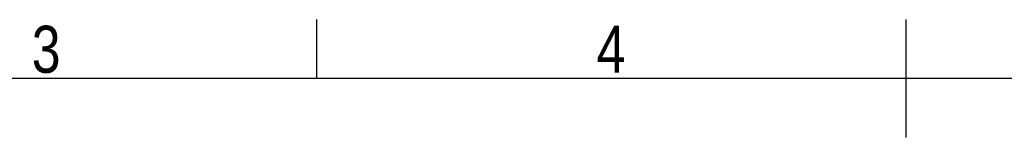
# Model space of a CAD drawing. Header units: millimetres. Extents: x 0 to 420, y 0 to 297.
# Tile 121 of 163: x 132 to 219, y 287 to 297. Entities that reach past the tile are written whole.
import ezdxf

# ---------------------------------------------------------------- set-up
doc = ezdxf.new("R2010")
doc.units = ezdxf.units.MM
doc.layers.add('CARTIGLIO', color=140, linetype='Continuous')
doc.styles.add('SLDTEXTSTYLE2', font='TXT', dxfattribs={"width": 0.821468})

msp = doc.modelspace()

# ---------------------------------------------------------------- linework, layer by layer
at = {"layer": 'CARTIGLIO', "linetype": 'Continuous'}
for p, q in [((158.2616, 291.82257), (158.2616, 296.99679)), ((210.00376, 286.64835), (210.00376, 296.99679)), ((414.8274, 291.82257), (5.18012, 291.82257))]:
    msp.add_line(p, q, dxfattribs=at)

# ---------------------------------------------------------------- texts
at = {"layer": 'CARTIGLIO', "char_height": 4.13937, "attachment_point": 2, "style": 'SLDTEXTSTYLE2'}
for s, insert in [('3', (134.49186, 296.46286)), ('4', (184.08902, 296.46286))]:
    msp.add_mtext(s, dxfattribs=dict(at, insert=insert))

doc.saveas('drawing.dxf')
